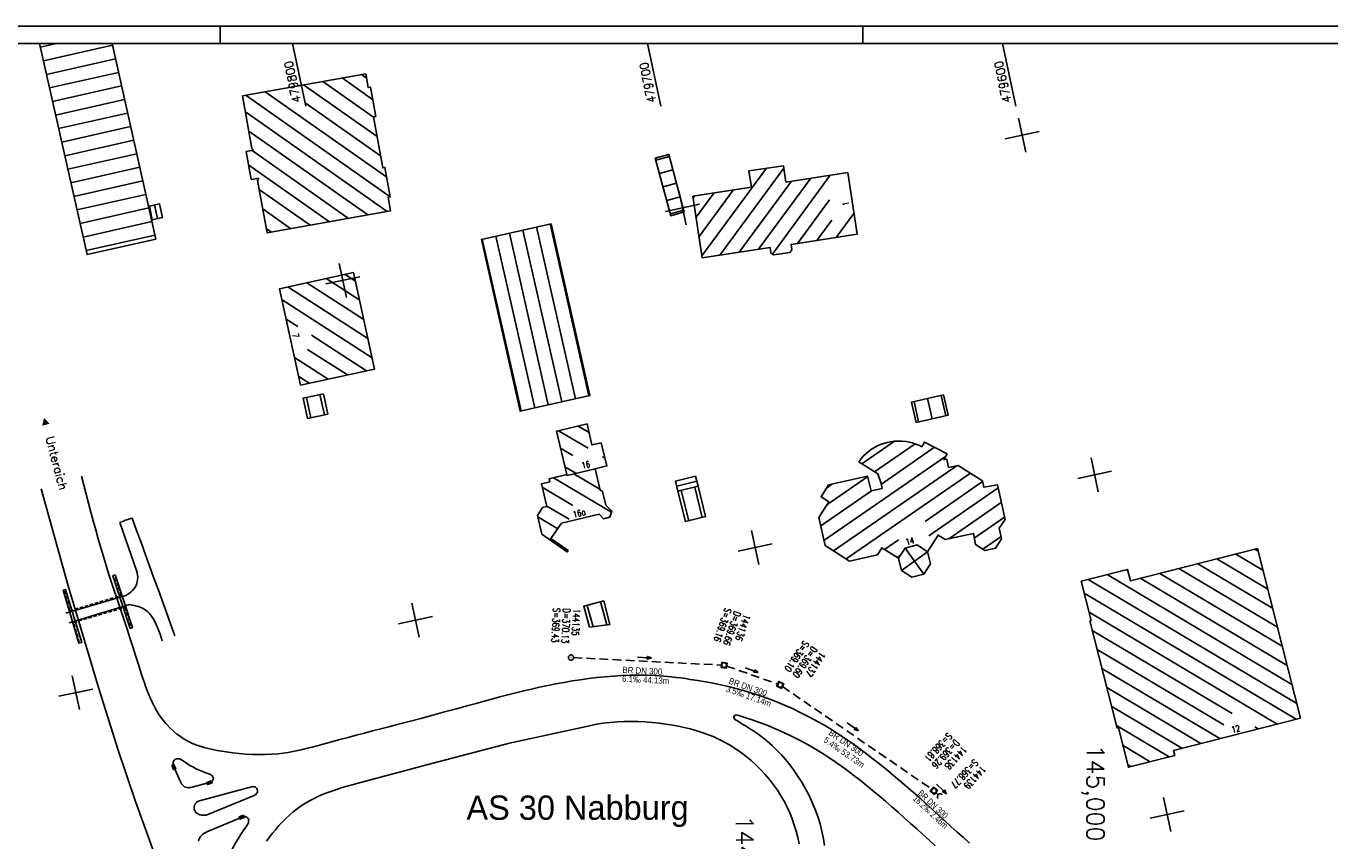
# Model space of a CAD drawing. Extents: x 4513981 to 4515116, y 5480330 to 5480924.
# Tile 7 of 11: x 4514320 to 4514695, y 5480689 to 5480924. Entities that reach past the tile are written whole.
import ezdxf
from ezdxf.enums import TextEntityAlignment as Align

# ---------------------------------------------------------------- set-up
doc = ezdxf.new("R2010")
doc.units = 0
doc.header["$LTSCALE"] = 10
doc.header["$MEASUREMENT"] = 0
for name, pattern in [('LT00', [0]), ('LT17', [0.15, 0.1, -0.05]), ('STRICHLINIE2', [0.375, 0.25, -0.125])]:
    doc.linetypes.add(name, pattern=pattern)
doc.layers.get('0').update_dxf_attribs({"linetype": 'LT00'})
for name, color, linetype in [('-BESCH', 7, 'STRICHLINIE2'), ('-BKAN010', 140, 'LT00'), ('-BSCH010', 5, 'LT00'), ('-Halt-Pfeil', 4, 'LT00'), ('A-TEXT-KILOMETER', 30, 'LT17'), ('AS-BESCHRIFT', 152, 'Continuous'), ('DFK_BEB_SCHR', 254, 'LT00'), ('DFK_BEBAUUNG', 250, 'LT00'), ('DFK_HAUS_NR', 250, 'Continuous'), ('ORTSNAMEN', 7, 'Continuous'), ('RAHMEN', 250, 'Continuous'), ('V1_AFBR_BAB', 250, 'LT00'), ('V1_BR_KAPPE', 30, 'LT00'), ('V1_L_BWID', 30, 'LT17'), ('V_AFBR_BAB', 250, 'LT00'), ('V_KA_MULD', 182, 'LT00'), ('V_KA_PRUF', 182, 'LT00'), ('V_RASTER', 250, 'LT00'), ('V_SINKK', 182, 'LT00'), ('V_UK_DURCH', 182, 'LT00')]:
    doc.layers.add(name, color=color, linetype=linetype)
doc.styles.add('Haltungsbeschriftung', font='arial.ttf', dxfattribs={"width": 0.75})
doc.styles.add('Kilometrierung', font='romans.shx')
doc.styles.add('ROMANS', font='romans.shx')
doc.styles.add('schachtbeschriftung', font='romans.shx', dxfattribs={"width": 0.75, "height": 0.2})
doc.styles.get("Standard").update_dxf_attribs({"font": 'romans.shx', "width": 0.8})
doc.styles.add('UNIR-O', font='unir_o.shx', dxfattribs={"height": 2.5})

# ---------------------------------------------------------------- blocks, each defined once
blk = doc.blocks.new('SYMB1107')
at = {"color": 0, "linetype": 'ByBlock'}
for points in [[(-0.2, 0), (-0.196157, 0.039018), (-0.184776, 0.076537), (-0.166294, 0.111114), (-0.141421, 0.141421), (-0.111114, 0.166294), (-0.076537, 0.184776), (-0.039018, 0.196157), (0, 0.2)], [(0, 0.2), (0.039018, 0.196157), (0.076537, 0.184776), (0.111114, 0.166294), (0.141421, 0.141421), (0.166294, 0.111114), (0.184776, 0.076537), (0.196157, 0.039018), (0.2, 0)]]:
    blk.add_lwpolyline(points, dxfattribs=at)
blk = doc.blocks.new('SYMB0003')
at = {"color": 0, "linetype": 'ByBlock'}
for p, q in [((-0.015712, 0), (0.010166, 0.012015)), ((0, -0.021257), (-0.015712, 0)), ((0.010166, 0.012015), (0, -0.021257))]:
    blk.add_line(p, q, dxfattribs=at)
for points in [[(-0.031395, 0.499013), (-0.093691, 0.491144), (-0.154509, 0.475528), (-0.21289, 0.452414), (-0.267913, 0.422164), (-0.318712, 0.385257), (-0.364484, 0.342274), (-0.404509, 0.293893), (-0.438154, 0.240877), (-0.464888, 0.184062), (-0.484292, 0.124345), (-0.496058, 0.062667), (-0.5, 0)], [(-0.5, 0), (-0.496058, -0.062667), (-0.484292, -0.124345), (-0.464888, -0.184062), (-0.438154, -0.240877), (-0.404509, -0.293893), (-0.364485, -0.342274), (-0.318712, -0.385257), (-0.267914, -0.422164), (-0.21289, -0.452414), (-0.154509, -0.475529), (-0.093691, -0.491144), (-0.031395, -0.499014), (0.031395, -0.499014)], [(0.5, 0), (0.496057, 0.062667), (0.484292, 0.124345), (0.464888, 0.184062), (0.438153, 0.240877), (0.404509, 0.293893), (0.364484, 0.342274), (0.318712, 0.385257), (0.267913, 0.422164), (0.21289, 0.452414), (0.154509, 0.475528), (0.093691, 0.491144), (0.031395, 0.499013), (-0.031395, 0.499013)], [(0.031395, -0.499014), (0.093691, -0.491144), (0.154509, -0.475529), (0.21289, -0.452414), (0.267914, -0.422164), (0.318712, -0.385257), (0.364485, -0.342274), (0.404509, -0.293893), (0.438154, -0.240877), (0.464889, -0.184062), (0.484292, -0.124345), (0.496058, -0.062667), (0.5, 0)]]:
    blk.add_lwpolyline(points, dxfattribs=at)
blk = doc.blocks.new('SYMB1210')
at = {"color": 0, "linetype": 'ByBlock'}
blk.add_line((0.018815, -0.179014), (0.055623, -0.17119), dxfattribs=at)
for points in [[(-0.2, -0.2), (-0.2, 0.2), (0.2, 0.2), (0.2, -0.2), (-0.2, -0.2)], [(0.018815, 0.179014), (-0.018815, 0.179014), (-0.055623, 0.17119), (-0.09, 0.155885), (-0.120444, 0.133766), (-0.145623, 0.105801), (-0.164438, 0.073213), (-0.176067, 0.037424), (-0.18, 0)], [(-0.18, 0), (-0.176067, -0.037424), (-0.164438, -0.073213), (-0.145623, -0.105801), (-0.120444, -0.133766), (-0.09, -0.155885), (-0.055623, -0.17119), (-0.018815, -0.179014), (0.018815, -0.179014)], [(0.18, 0), (0.176067, 0.037424), (0.164438, 0.073213), (0.145623, 0.105801), (0.120444, 0.133766), (0.09, 0.155885), (0.055623, 0.17119), (0.018815, 0.179014)], [(0.055623, -0.17119), (0.09, -0.155885), (0.120444, -0.133766), (0.145623, -0.105801), (0.164438, -0.073213), (0.176067, -0.037424), (0.18, 0)]]:
    blk.add_lwpolyline(points, dxfattribs=at)
blk = doc.blocks.new('SYMB0652')
at = {"color": 0, "linetype": 'ByBlock'}
blk.add_lwpolyline([(-0.15, -0.075), (0.15, -0.075), (0.15, 0.075), (-0.15, 0.075), (-0.15, -0.075)], dxfattribs=at)
blk = doc.blocks.new('SYMB0070')
at = {"color": 0, "linetype": 'ByBlock'}
for p, q in [((-0.5, 0), (0.2, 0)), ((0.5, 0), (0.2, 0.1)), ((0.2, 0.1), (0.2, 0)), ((0.468, 0), (0.21, 0.086)), ((0.21, 0.086), (0.21, -0.086)), ((0.21, -0.086), (0.468, 0)), ((0.22, -0.072), (0.437, 0)), ((0.23, -0.058), (0.405, 0)), ((0.24, -0.045), (0.374, 0)), ((0.342, 0), (0.25, 0.031)), ((0.25, 0.031), (0.25, -0.031)), ((0.25, -0.031), (0.342, 0)), ((0.26, -0.017), (0.31, 0)), ((0.27, -0.003), (0.279, 0))]:
    blk.add_line(p, q, dxfattribs=at)
for points in [[(0.2, 0), (0.2, -0.1), (0.5, 0)], [(0.437, 0), (0.22, 0.072), (0.22, -0.072)], [(0.405, 0), (0.23, 0.058), (0.23, -0.058)], [(0.374, 0), (0.24, 0.045), (0.24, -0.045)], [(0.31, 0), (0.26, 0.017), (0.26, -0.017)], [(0.279, 0), (0.27, 0.003), (0.27, -0.003)]]:
    blk.add_lwpolyline(points, dxfattribs=at)

msp = doc.modelspace()

# ---------------------------------------------------------------- linework, layer by layer
at = {"layer": '-BESCH'}
for p, q in [((4514477.37, 5480741.85), (4514519.94, 5480739.7)), ((4514521.4, 5480739.42), (4514536.15, 5480734.24)), ((4514537.48, 5480733.57), (4514580.51, 5480703.97)), ((4514581.68, 5480703.03), (4514582.35, 5480702.4))]:
    msp.add_line(p, q, dxfattribs=at)
at = {"layer": 'DFK_BEB_SCHR'}
for p, q in [((4514328.88, 5480918.7), (4514323.78, 5480917.55)), ((4514324.66, 5480913.65), (4514344.58, 5480918.14)), ((4514345.45, 5480914.24), (4514325.54, 5480909.75)), ((4514326.42, 5480905.84), (4514346.32, 5480910.33)), ((4514419.78, 5480897.45), (4514405.16, 5480907.71)), ((4514410.69, 5480908.71), (4514419.48, 5480902.54)), ((4514417.75, 5480908.65), (4514416.23, 5480909.71)), ((4514347.19, 5480906.43), (4514327.3, 5480901.94)), ((4514424.56, 5480874.54), (4514383.02, 5480903.71)), ((4514388.55, 5480904.71), (4514423.54, 5480880.15)), ((4514399.62, 5480906.71), (4514420.79, 5480891.85)), ((4514328.18, 5480898.04), (4514348.06, 5480902.53)), ((4514421.79, 5480886.26), (4514400.02, 5480901.55)), ((4514348.93, 5480898.62), (4514329.06, 5480894.14)), ((4514382.84, 5480898.94), (4514423.68, 5480870.27)), ((4514329.94, 5480890.24), (4514349.8, 5480894.72)), ((4514418.13, 5480869.28), (4514383.82, 5480893.37)), ((4514350.68, 5480890.81), (4514330.82, 5480886.33)), ((4514331.7, 5480882.43), (4514351.55, 5480886.91)), ((4514384.76, 5480887.82), (4514412.57, 5480868.29)), ((4514501.05, 5480885.08), (4514504.94, 5480886.13)), ((4514352.42, 5480883.01), (4514332.58, 5480878.53)), ((4514407.02, 5480867.31), (4514383.81, 5480883.6)), ((4514505.97, 5480882.26), (4514502.09, 5480881.22)), ((4514514.33, 5480857.47), (4514532.88, 5480882.72)), ((4514537.88, 5480882.77), (4514519.47, 5480857.7)), ((4514333.46, 5480874.63), (4514353.29, 5480879.1)), ((4514503.13, 5480877.36), (4514507.01, 5480878.4)), ((4514525.06, 5480858.56), (4514540.08, 5480879.01)), ((4514545.67, 5480879.86), (4514530.65, 5480859.42)), ((4514534.6, 5480858.03), (4514551.25, 5480880.71)), ((4514354.16, 5480875.2), (4514334.34, 5480870.72)), ((4514386.8, 5480876.61), (4514401.47, 5480866.32)), ((4514508.05, 5480874.54), (4514504.18, 5480873.49)), ((4514512.13, 5480874.74), (4514511.77, 5480874.26)), ((4514512.63, 5480868.66), (4514517.72, 5480875.6)), ((4514523.31, 5480876.45), (4514513.48, 5480863.07)), ((4514551.04, 5480873.66), (4514541.81, 5480861.1)), ((4514335.22, 5480866.82), (4514355.03, 5480871.29)), ((4514357.51, 5480868.25), (4514356.64, 5480872.15)), ((4514395.91, 5480865.33), (4514387.82, 5480871.01)), ((4514505.22, 5480869.63), (4514509.08, 5480870.67)), ((4514558.09, 5480869.75), (4514553, 5480862.81)), ((4514355.9, 5480867.39), (4514336.1, 5480862.92)), ((4514481.78, 5480817.24), (4514470.58, 5480866.7)), ((4514551.71, 5480867.81), (4514547.41, 5480861.96)), ((4514336.98, 5480859.02), (4514356.78, 5480863.49)), ((4514388.83, 5480865.41), (4514390.36, 5480864.34)), ((4514451.07, 5480862.3), (4514462.27, 5480812.87)), ((4514466.17, 5480813.74), (4514454.97, 5480863.18)), ((4514458.88, 5480864.06), (4514470.07, 5480814.62)), ((4514473.98, 5480815.49), (4514462.78, 5480864.94)), ((4514466.68, 5480865.82), (4514477.88, 5480816.37)), ((4514558.93, 5480864.14), (4514558.94, 5480864.15)), ((4514406.06, 5480850.97), (4514415.75, 5480844.74)), ((4514414.55, 5480850.26), (4514411.59, 5480852.17)), ((4514395.02, 5480848.57), (4514418.14, 5480833.68)), ((4514416.94, 5480839.21), (4514400.54, 5480849.77)), ((4514419.33, 5480828.15), (4514393.4, 5480844.85)), ((4514394.59, 5480839.32), (4514397.99, 5480837.14)), ((4514401.85, 5480834.65), (4514417.74, 5480824.42)), ((4514412.21, 5480823.22), (4514400.77, 5480830.59)), ((4514396.99, 5480828.27), (4514406.69, 5480822.02)), ((4514401.16, 5480820.83), (4514398.19, 5480822.74)), ((4514405.62, 5480811.77), (4514404.32, 5480817.63)), ((4514584.51, 5480811.47), (4514583.21, 5480817.32)), ((4514400.41, 5480816.78), (4514401.71, 5480810.92)), ((4514576.7, 5480809.72), (4514575.4, 5480815.57)), ((4514579.3, 5480816.44), (4514580.6, 5480810.59)), ((4514473.02, 5480807.18), (4514481.57, 5480802.13)), ((4514481.81, 5480806.63), (4514478.63, 5480808.51)), ((4514477.16, 5480800.09), (4514473.59, 5480802.19)), ((4514560.34, 5480797.64), (4514569.76, 5480804.15)), ((4514575.72, 5480803.4), (4514564.01, 5480795.32)), ((4514565.99, 5480791.82), (4514581.31, 5480802.4)), ((4514485.72, 5480799.68), (4514486.42, 5480799.26)), ((4514584.5, 5480799.74), (4514549.44, 5480775.54)), ((4514474.87, 5480796.8), (4514478.04, 5480794.92)), ((4514484.93, 5480790.38), (4514477.47, 5480794.78)), ((4514552.2, 5480772.58), (4514587.77, 5480797.14)), ((4514591.63, 5480794.94), (4514555.86, 5480770.25)), ((4514477.13, 5480785.69), (4514468.33, 5480790.89)), ((4514471.56, 5480793.63), (4514488.28, 5480783.76)), ((4514512.85, 5480792.62), (4514507.04, 5480791.18)), ((4514514.4, 5480782.24), (4514512.24, 5480790.95)), ((4514550.16, 5480790.61), (4514551.94, 5480791.84)), ((4514562.06, 5480793.97), (4514550.3, 5480785.85)), ((4514578.57, 5480781.07), (4514595.15, 5480792.51)), ((4514508.36, 5480789.98), (4514510.52, 5480781.27)), ((4514548.51, 5480779.76), (4514563.18, 5480789.88)), ((4514599.6, 5480790.73), (4514579.63, 5480776.93)), ((4514469.62, 5480785.48), (4514476.06, 5480781.68)), ((4514585.4, 5480776.06), (4514600.53, 5480786.51)), ((4514472.78, 5480778.97), (4514467.04, 5480782.36)), ((4514601.46, 5480782.29), (4514592.74, 5480776.27)), ((4514595.19, 5480773.1), (4514600.45, 5480776.73)), ((4514471.94, 5480774.83), (4514474.04, 5480773.59)), ((4514566.92, 5480773.02), (4514570.93, 5480775.79)), ((4514673.54, 5480773.06), (4514674.45, 5480772.52)), ((4514564.53, 5480771.37), (4514565.06, 5480771.74)), ((4514571.49, 5480771.32), (4514570.59, 5480770.7)), ((4514678.64, 5480756.08), (4514657.1, 5480768.87)), ((4514662.58, 5480770.27), (4514677.25, 5480761.56)), ((4514675.85, 5480767.04), (4514668.06, 5480771.67)), ((4514684.23, 5480734.15), (4514631.03, 5480765.75)), ((4514636.52, 5480767.14), (4514636.97, 5480766.87)), ((4514640.66, 5480764.68), (4514682.83, 5480739.63)), ((4514681.44, 5480745.11), (4514646.14, 5480766.08)), ((4514651.62, 5480767.48), (4514680.04, 5480750.59)), ((4514625.55, 5480764.35), (4514685.63, 5480728.67)), ((4514486.96, 5480751.29), (4514485.11, 5480757.92)), ((4514685.44, 5480724.13), (4514624.41, 5480760.37)), ((4514481.25, 5480756.89), (4514482.95, 5480750.77)), ((4514625.79, 5480754.9), (4514679.95, 5480722.73)), ((4514667.04, 5480725.75), (4514626.72, 5480749.7)), ((4514628.12, 5480744.22), (4514664.6, 5480722.55)), ((4514663.5, 5480718.55), (4514629.51, 5480738.73)), ((4514630.91, 5480733.25), (4514658.01, 5480717.15)), ((4514652.53, 5480715.76), (4514632.31, 5480727.77)), ((4514633.7, 5480722.29), (4514648.84, 5480713.3)), ((4514674.47, 5480721.34), (4514673.53, 5480721.89)), ((4514643.36, 5480711.9), (4514635.57, 5480716.53)), ((4514636.96, 5480711.05), (4514637.87, 5480710.51))]:
    msp.add_line(p, q, dxfattribs=at)
at = {"layer": 'DFK_BEBAUUNG'}
for p, q in [((4514579.31, 5480772.34), (4514571.75, 5480766.95)), ((4514578.2, 5480765.87), (4514572.82, 5480773.4)), ((4514579.31, 5480772.34), (4514580.1, 5480768.89)), ((4514571.75, 5480766.95), (4514570.95, 5480770.47)), ((4514580.1, 5480768.89), (4514578.2, 5480765.87)), ((4514574.72, 5480765.06), (4514571.75, 5480766.95)), ((4514578.2, 5480765.87), (4514574.72, 5480765.06))]:
    msp.add_line(p, q, dxfattribs=at)
for points in [[(4514344.46, 5480918.65), (4514357.03, 5480862.35), (4514337.24, 5480857.88), (4514323.54, 5480918.65)], [(4514417.52, 5480909.95), (4514418.21, 5480905.97), (4514418.83, 5480906.1), (4514420.38, 5480897.65), (4514419.76, 5480897.54), (4514422.41, 5480882.83), (4514423.02, 5480882.96), (4514424.57, 5480874.49), (4514423.95, 5480874.38), (4514424.65, 5480870.44), (4514389.07, 5480864.11), (4514386.34, 5480879.19), (4514386.68, 5480879.86), (4514384.53, 5480879.53), (4514383.11, 5480887.53), (4514385.2, 5480887.9), (4514384.69, 5480888.43), (4514382.04, 5480903.53), (4514417.52, 5480909.95)], [(4514500.89, 5480885.67), (4514504.78, 5480886.72), (4514509.24, 5480870.08), (4514508.9, 5480870.06), (4514505.37, 5480869.05), (4514500.89, 5480885.67)], [(4514511.71, 5480874.68), (4514528.56, 5480877.26), (4514527.84, 5480881.95), (4514537.78, 5480883.47), (4514538.49, 5480878.77), (4514556.3, 5480881.48), (4514559.01, 5480863.73), (4514540, 5480860.82), (4514540.21, 5480859.26), (4514539.6, 5480858.47), (4514534.98, 5480857.76), (4514534.19, 5480858.33), (4514533.95, 5480859.92), (4514514.42, 5480856.93), (4514511.71, 5480874.68)], [(4514356.04, 5480867.92), (4514355.18, 5480871.83), (4514358.11, 5480872.47), (4514358.97, 5480868.57), (4514356.04, 5480867.92)], [(4514470.87, 5480866.76), (4514482.07, 5480817.31), (4514461.98, 5480812.8), (4514450.79, 5480862.24), (4514470.87, 5480866.76)], [(4514398.72, 5480820.3), (4514392.7, 5480848.06), (4514414.02, 5480852.7), (4514420.03, 5480824.91), (4514398.72, 5480820.3)], [(4514405.29, 5480817.84), (4514406.59, 5480811.98), (4514400.74, 5480810.71), (4514399.46, 5480816.57), (4514405.29, 5480817.84)], [(4514576.01, 5480809.57), (4514574.71, 5480815.41), (4514583.88, 5480817.46), (4514585.2, 5480811.62), (4514576.01, 5480809.57)], [(4514475.46, 5480794.3), (4514475.4, 5480794.53), (4514472.44, 5480807.04), (4514475.68, 5480807.8), (4514481.22, 5480809.12), (4514482.65, 5480803.09), (4514485.34, 5480803.67), (4514486.96, 5480797.06), (4514483.53, 5480796.24), (4514475.46, 5480794.3)], [(4514577.63, 5480802.55), (4514578.36, 5480803.92), (4514584.92, 5480800.52), (4514584.01, 5480798.83), (4514584.81, 5480799.01), (4514585.36, 5480796.59), (4514588.08, 5480797.21), (4514595.1, 5480792.72), (4514595.51, 5480790.89), (4514599.4, 5480791.64), (4514601.6, 5480781.66), (4514599.93, 5480779.11), (4514600.6, 5480776.05), (4514598.87, 5480773.41), (4514595.77, 5480772.73), (4514593.12, 5480774.41), (4514592.47, 5480777.62), (4514584.37, 5480775.83), (4514582.33, 5480777.11), (4514579.31, 5480772.34), (4514576.25, 5480774.28), (4514572.82, 5480773.4), (4514570.95, 5480770.47), (4514566.16, 5480773.5), (4514564.88, 5480771.45), (4514556.8, 5480769.65), (4514549.76, 5480774.13), (4514547.98, 5480782.17), (4514550.85, 5480786.73), (4514548.61, 5480788.16), (4514550.77, 5480791.59), (4514562.04, 5480794.07), (4514563.01, 5480789.84), (4514566.25, 5480790.57), (4514565.95, 5480791.99), (4514564.94, 5480794.73), (4514559.45, 5480798.21)], [(4514563.16, 5480801.82), (4514563.99, 5480802.34), (4514564.86, 5480802.79), (4514565.76, 5480803.19), (4514566.69, 5480803.52), (4514567.63, 5480803.79), (4514568.59, 5480803.98)], [(4514568.59, 5480803.98), (4514569.71, 5480804.14), (4514570.84, 5480804.21), (4514571.97, 5480804.18), (4514573.09, 5480804.06)], [(4514573.09, 5480804.06), (4514574.03, 5480803.89), (4514574.97, 5480803.65), (4514575.88, 5480803.35), (4514576.77, 5480802.98), (4514577.63, 5480802.55)], [(4514559.45, 5480798.21), (4514560.08, 5480799.03), (4514560.77, 5480799.81), (4514561.52, 5480800.54), (4514562.31, 5480801.21), (4514563.16, 5480801.82)], [(4514475.4, 5480794.53), (4514475.46, 5480794.3), (4514483.53, 5480796.24), (4514485.01, 5480790.06), (4514485.72, 5480789.64), (4514486.65, 5480785.79), (4514488.37, 5480784.02), (4514487.81, 5480782.26), (4514485.98, 5480781.82), (4514484.72, 5480783.19), (4514473.91, 5480780.59), (4514470.8, 5480776.12), (4514475.75, 5480772.65), (4514475.55, 5480772.31), (4514468.22, 5480777.41), (4514466.95, 5480782.75), (4514468.43, 5480785.06), (4514469.65, 5480785.36), (4514468.09, 5480791.92), (4514470.55, 5480792.5), (4514470.35, 5480793.34), (4514475.4, 5480794.53)], [(4514513.21, 5480791.19), (4514507.4, 5480789.74), (4514506.69, 5480792.61), (4514512.49, 5480794.05), (4514513.21, 5480791.19)], [(4514513.21, 5480791.19), (4514515.36, 5480782.48), (4514509.57, 5480781.03), (4514507.4, 5480789.74), (4514513.21, 5480791.19)], [(4514674.27, 5480773.25), (4514686.7, 5480724.45), (4514650.11, 5480715.15), (4514650.46, 5480713.71), (4514637.15, 5480710.32), (4514634.27, 5480721.65), (4514633.89, 5480721.56), (4514626.03, 5480752.43), (4514626.39, 5480752.52), (4514623.54, 5480763.84), (4514636.87, 5480767.23), (4514637.74, 5480763.94), (4514674.27, 5480773.25)], [(4514481.97, 5480750.65), (4514480.3, 5480756.63), (4514486.06, 5480758.18), (4514487.78, 5480751.4), (4514481.97, 5480750.65)]]:
    msp.add_lwpolyline(points, dxfattribs=at)
at = {"layer": 'RAHMEN'}
for p, q in [((4514375.61, 5480923.65), (4514375.61, 5480918.65)), ((4514560.61, 5480923.65), (4514560.61, 5480918.65))]:
    msp.add_line(p, q, dxfattribs=at)
for points in [[(4513980.61, 5480329.65), (4515115.61, 5480329.65), (4515115.61, 5480923.65), (4513980.61, 5480923.65), (4513980.61, 5480329.65)], [(4514005.61, 5480334.65), (4514930.61, 5480334.65), (4514930.61, 5480918.65), (4514005.61, 5480918.65), (4514005.61, 5480334.65)]]:
    msp.add_lwpolyline(points, dxfattribs=at)
at = {"layer": 'V1_AFBR_BAB'}
for p, q in [((4514348.45, 5480759.75), (4514331.1, 5480754.63)), ((4514349.5, 5480757.11), (4514332.1, 5480751.85))]:
    msp.add_line(p, q, dxfattribs=at)
for points in [[(4514352.82, 5480737.33), (4514352.02, 5480739.88), (4514351.21, 5480742.43), (4514350.4, 5480744.98), (4514349.59, 5480747.53), (4514348.76, 5480750.07), (4514348, 5480752.36), (4514347.24, 5480754.64), (4514346.47, 5480756.93), (4514345.7, 5480759.22), (4514344.94, 5480761.5), (4514344.19, 5480763.79), (4514343.45, 5480766.09), (4514342.73, 5480768.38), (4514341.95, 5480770.93), (4514341.19, 5480773.49), (4514340.45, 5480776.05), (4514339.73, 5480778.62), (4514339.03, 5480781.19), (4514338.34, 5480783.77), (4514337.65, 5480786.35), (4514336.98, 5480788.93), (4514336.3, 5480791.51), (4514335.64, 5480794.1)], [(4514340.57, 5480733.22), (4514331.8, 5480762.56), (4514324, 5480790.45)], [(4514346.69, 5480780.71), (4514347.2, 5480780.95), (4514347.71, 5480781.18), (4514348.23, 5480781.39), (4514348.73, 5480781.57), (4514349.23, 5480781.72), (4514349.73, 5480781.86), (4514350.24, 5480782)], [(4514346.69, 5480780.71), (4514351.56, 5480766.69), (4514351.72, 5480766.13), (4514351.81, 5480765.55), (4514351.85, 5480764.95), (4514351.81, 5480764.35), (4514351.72, 5480763.75), (4514351.56, 5480763.17), (4514351.35, 5480762.63), (4514351.07, 5480762.11), (4514350.73, 5480761.64), (4514350.34, 5480761.21), (4514349.9, 5480760.81), (4514349.43, 5480760.44), (4514348.95, 5480760.09), (4514348.45, 5480759.75)], [(4514350.24, 5480782), (4514351.52, 5480778.49), (4514352.8, 5480774.99), (4514354.08, 5480771.48), (4514355.35, 5480767.98), (4514356.52, 5480764.76), (4514357.68, 5480761.54), (4514358.83, 5480758.31), (4514359.99, 5480755.09), (4514361.24, 5480751.62), (4514362.48, 5480748.15)], [(4514358.89, 5480746.69), (4514358.58, 5480747.67), (4514358.25, 5480748.65), (4514357.91, 5480749.6), (4514357.55, 5480750.53), (4514357.17, 5480751.43), (4514356.76, 5480752.29), (4514356.3, 5480753.1), (4514355.81, 5480753.84), (4514355.26, 5480754.53), (4514354.66, 5480755.13), (4514353.99, 5480755.65), (4514353.25, 5480756.09), (4514352.69, 5480756.33), (4514352.09, 5480756.54), (4514351.46, 5480756.71), (4514350.82, 5480756.86), (4514350.16, 5480756.99), (4514349.5, 5480757.11)]]:
    msp.add_lwpolyline(points, dxfattribs=at)
at = {"layer": 'V1_BR_KAPPE'}
for points in [[(4514345.38, 5480765.67), (4514350.31, 5480750.52), (4514349.69, 5480750.28), (4514344.67, 5480765.42), (4514345.38, 5480765.67)], [(4514330.35, 5480761.24), (4514331.05, 5480761.47), (4514333.53, 5480753.36), (4514335.71, 5480746.18), (4514334.92, 5480745.98), (4514332.75, 5480753.17), (4514330.35, 5480761.24)]]:
    msp.add_lwpolyline(points, dxfattribs=at)
at = {"layer": 'V1_L_BWID'}
for points in [[(4514330.64, 5480760.97), (4514332.32, 5480755.35), (4514347.11, 5480759.71), (4514345.29, 5480765.29)], [(4514335, 5480746.28), (4514333.32, 5480751.98), (4514348.2, 5480756.36), (4514350.06, 5480750.66)]]:
    msp.add_lwpolyline(points, dxfattribs=at)
at = {"layer": 'V_AFBR_BAB'}
msp.add_line((4514385.4, 5480702.15), (4514371.58, 5480696.52), dxfattribs=at)
for points in [[(4514359.91, 5480722.93), (4514359.46, 5480723.45), (4514358.67, 5480724.46), (4514357.94, 5480725.51), (4514357.26, 5480726.61), (4514356.63, 5480727.73), (4514356.05, 5480728.88), (4514355.51, 5480730.05), (4514355.01, 5480731.23), (4514354.54, 5480732.44), (4514354.09, 5480733.65), (4514353.66, 5480734.87), (4514353.24, 5480736.1), (4514352.82, 5480737.33)], [(4514591.41, 5480688.43), (4514589.61, 5480690.04), (4514587.81, 5480691.66), (4514586.03, 5480693.28), (4514584.24, 5480694.91), (4514582.46, 5480696.54), (4514580.67, 5480698.17), (4514578.88, 5480699.79), (4514577.02, 5480701.47), (4514575.14, 5480703.13), (4514573.25, 5480704.79), (4514571.35, 5480706.42), (4514569.43, 5480708.04), (4514567.5, 5480709.64), (4514565.54, 5480711.21), (4514563.57, 5480712.76), (4514561.68, 5480714.2), (4514559.77, 5480715.61), (4514557.84, 5480717), (4514555.88, 5480718.35), (4514553.9, 5480719.66), (4514551.9, 5480720.94), (4514549.87, 5480722.18), (4514547.81, 5480723.37), (4514545.44, 5480724.67), (4514543.03, 5480725.91), (4514540.59, 5480727.09), (4514538.12, 5480728.2), (4514535.62, 5480729.23), (4514533.09, 5480730.2), (4514530.53, 5480731.09), (4514528.4, 5480731.77), (4514526.24, 5480732.4), (4514524.08, 5480732.97), (4514521.9, 5480733.51), (4514519.71, 5480734), (4514517.51, 5480734.46), (4514515.31, 5480734.87), (4514513.1, 5480735.26), (4514510.88, 5480735.61), (4514509.56, 5480735.81), (4514508.24, 5480736), (4514506.91, 5480736.16), (4514505.58, 5480736.32), (4514503.2, 5480736.53), (4514500.81, 5480736.69), (4514498.42, 5480736.78), (4514496.02, 5480736.81), (4514493.62, 5480736.78), (4514491.23, 5480736.69), (4514488.83, 5480736.55), (4514486.44, 5480736.36), (4514484.06, 5480736.12), (4514481.69, 5480735.84), (4514479.32, 5480735.51), (4514476.96, 5480735.14), (4514474.6, 5480734.74), (4514472.26, 5480734.3), (4514469.91, 5480733.83), (4514467.58, 5480733.33), (4514465.28, 5480732.81), (4514462.98, 5480732.27), (4514460.69, 5480731.71), (4514458.41, 5480731.13), (4514456.13, 5480730.53), (4514453.85, 5480729.93), (4514451.57, 5480729.32), (4514449.3, 5480728.7), (4514447.02, 5480728.08), (4514443.61, 5480727.15), (4514440.2, 5480726.22), (4514436.79, 5480725.3), (4514433.37, 5480724.38), (4514429.96, 5480723.47), (4514426.55, 5480722.58), (4514424.19, 5480721.96), (4514421.83, 5480721.35), (4514419.47, 5480720.75), (4514417.11, 5480720.14), (4514414.75, 5480719.52), (4514412.39, 5480718.9), (4514410.03, 5480718.27), (4514407.66, 5480717.63), (4514406.28, 5480717.25), (4514404.89, 5480716.87), (4514403.5, 5480716.5), (4514402.11, 5480716.13), (4514400.72, 5480715.78), (4514399.32, 5480715.44), (4514397.93, 5480715.13), (4514396.52, 5480714.85), (4514395.12, 5480714.59), (4514393.71, 5480714.38), (4514392.3, 5480714.2), (4514390.44, 5480714.04), (4514388.58, 5480713.96), (4514386.71, 5480713.94), (4514384.83, 5480713.99), (4514382.95, 5480714.09), (4514381.07, 5480714.25), (4514379.18, 5480714.47), (4514377.3, 5480714.72), (4514376.02, 5480714.92), (4514374.75, 5480715.14), (4514373.49, 5480715.39), (4514372.24, 5480715.67), (4514371.01, 5480715.99), (4514369.79, 5480716.37), (4514368.59, 5480716.79), (4514367.43, 5480717.27), (4514366.29, 5480717.81), (4514365.19, 5480718.42), (4514364.12, 5480719.11), (4514363.1, 5480719.86), (4514362.12, 5480720.68), (4514361.18, 5480721.55), (4514360.29, 5480722.48), (4514359.91, 5480722.93)], [(4514340.57, 5480733.22), (4514346.11, 5480715.47), (4514351.24, 5480700.42), (4514356.45, 5480685.9)], [(4514458.94, 5480717.25), (4514481.94, 5480722.27), (4514483.91, 5480722.66), (4514485.9, 5480722.97), (4514487.9, 5480723.21), (4514489.91, 5480723.37), (4514491.92, 5480723.46), (4514493.95, 5480723.49), (4514495.97, 5480723.45), (4514498, 5480723.34), (4514500.02, 5480723.18), (4514502.04, 5480722.97), (4514504.05, 5480722.69), (4514505.79, 5480722.42), (4514507.51, 5480722.1), (4514509.22, 5480721.74), (4514510.92, 5480721.32), (4514512.6, 5480720.86), (4514514.27, 5480720.34), (4514515.91, 5480719.76), (4514517.52, 5480719.11), (4514519.11, 5480718.4), (4514520.79, 5480717.55), (4514522.42, 5480716.63), (4514524.02, 5480715.63), (4514525.57, 5480714.55), (4514527.08, 5480713.41), (4514528.53, 5480712.2), (4514529.94, 5480710.92), (4514531.28, 5480709.59), (4514532.57, 5480708.19), (4514533.79, 5480706.75), (4514534.95, 5480705.25), (4514536.03, 5480703.7), (4514537.04, 5480702.12), (4514537.97, 5480700.5), (4514538.83, 5480698.84), (4514539.6, 5480697.15), (4514540.3, 5480695.43), (4514540.92, 5480693.67), (4514541.46, 5480691.89), (4514541.91, 5480690.09), (4514542.28, 5480688.27)], [(4514523.71, 5480724.13), (4514523.6, 5480724.36), (4514523.52, 5480724.59), (4514523.48, 5480724.79), (4514523.51, 5480724.97), (4514523.61, 5480725.12), (4514523.79, 5480725.24), (4514524.02, 5480725.34), (4514524.27, 5480725.43)], [(4514549.64, 5480687.82), (4514549.33, 5480689.74), (4514548.88, 5480691.89), (4514548.33, 5480694.01), (4514547.68, 5480696.11), (4514546.93, 5480698.17), (4514546.1, 5480700.19), (4514545.17, 5480702.18), (4514544.16, 5480704.12), (4514543.06, 5480706.02), (4514541.88, 5480707.87), (4514540.8, 5480709.44), (4514539.65, 5480710.96), (4514538.45, 5480712.44), (4514537.2, 5480713.87), (4514535.88, 5480715.24), (4514534.52, 5480716.56), (4514533.1, 5480717.81), (4514531.62, 5480718.99), (4514530.54, 5480719.79), (4514529.44, 5480720.56), (4514528.32, 5480721.31), (4514527.18, 5480722.03), (4514526.03, 5480722.74), (4514524.87, 5480723.44), (4514523.71, 5480724.13)], [(4514524.27, 5480725.43), (4514525.78, 5480724.93), (4514527.28, 5480724.43), (4514528.79, 5480723.92), (4514530.29, 5480723.4), (4514531.78, 5480722.85), (4514533.27, 5480722.29), (4514535.7, 5480721.3), (4514538.11, 5480720.24), (4514540.48, 5480719.1), (4514542.82, 5480717.9), (4514545.12, 5480716.63), (4514547.05, 5480715.51), (4514548.95, 5480714.33), (4514550.82, 5480713.12), (4514552.67, 5480711.87), (4514554.5, 5480710.58), (4514556.3, 5480709.26), (4514558.09, 5480707.92), (4514559.85, 5480706.54), (4514561.6, 5480705.15), (4514563.47, 5480703.63), (4514565.32, 5480702.08), (4514567.15, 5480700.52), (4514568.97, 5480698.95), (4514570.78, 5480697.36), (4514572.58, 5480695.76), (4514574.37, 5480694.15), (4514576.16, 5480692.53), (4514577.94, 5480690.91), (4514579.72, 5480689.29), (4514581.44, 5480687.72)], [(4514388.88, 5480689), (4514389.75, 5480690.16), (4514390.64, 5480691.29), (4514391.56, 5480692.41), (4514392.51, 5480693.5), (4514393.49, 5480694.56), (4514394.5, 5480695.58), (4514395.55, 5480696.55), (4514396.63, 5480697.49), (4514397.75, 5480698.37), (4514398.91, 5480699.19), (4514400.11, 5480699.96), (4514401.35, 5480700.68), (4514402.63, 5480701.34), (4514403.93, 5480701.95), (4514405.26, 5480702.52), (4514406.61, 5480703.05), (4514407.98, 5480703.54), (4514409.36, 5480704), (4514410.75, 5480704.44), (4514412.15, 5480704.85), (4514413.55, 5480705.25), (4514414.95, 5480705.63), (4514416.35, 5480706), (4514436.14, 5480711.28), (4514458.94, 5480717.25)], [(4514372.84, 5480708.19), (4514373.07, 5480707.99), (4514373.28, 5480707.79), (4514373.46, 5480707.58), (4514373.58, 5480707.35), (4514373.63, 5480707.11), (4514373.59, 5480706.84), (4514373.47, 5480706.57), (4514373.29, 5480706.32), (4514373.06, 5480706.13), (4514372.81, 5480706.01), (4514367.5, 5480704.56), (4514367.15, 5480704.48), (4514366.78, 5480704.43), (4514366.41, 5480704.41), (4514366.05, 5480704.44), (4514365.69, 5480704.53), (4514365.34, 5480704.69), (4514365.01, 5480704.92), (4514364.72, 5480705.2), (4514364.48, 5480705.52), (4514364.29, 5480705.87), (4514362.18, 5480710.65), (4514362.08, 5480710.95), (4514362.05, 5480711.29), (4514362.07, 5480711.63), (4514362.14, 5480711.95), (4514362.27, 5480712.24), (4514362.45, 5480712.47), (4514362.69, 5480712.62), (4514362.97, 5480712.71), (4514363.28, 5480712.75), (4514363.61, 5480712.76), (4514363.96, 5480712.75)], [(4514363.96, 5480712.75), (4514364.73, 5480712.23), (4514365.5, 5480711.72), (4514366.28, 5480711.22), (4514367.08, 5480710.74), (4514367.88, 5480710.29), (4514368.68, 5480709.89), (4514369.5, 5480709.51), (4514370.32, 5480709.16), (4514371.16, 5480708.83), (4514372, 5480708.5), (4514372.84, 5480708.19)], [(4514371.58, 5480696.52), (4514371.2, 5480696.5), (4514370.83, 5480696.49), (4514370.46, 5480696.5), (4514370.09, 5480696.54), (4514369.73, 5480696.62), (4514369.36, 5480696.77), (4514369.01, 5480696.96), (4514368.7, 5480697.21), (4514368.44, 5480697.5), (4514368.24, 5480697.83), (4514368.12, 5480698.18), (4514368.07, 5480698.54), (4514368.09, 5480698.92), (4514368.17, 5480699.29), (4514368.32, 5480699.63), (4514368.56, 5480699.98), (4514368.86, 5480700.28), (4514369.2, 5480700.51), (4514369.59, 5480700.65), (4514384.64, 5480704.7)], [(4514384.64, 5480704.7), (4514384.93, 5480704.72), (4514385.22, 5480704.71), (4514385.49, 5480704.67), (4514385.73, 5480704.57), (4514385.95, 5480704.39), (4514386.13, 5480704.15), (4514386.25, 5480703.88), (4514386.31, 5480703.55), (4514386.29, 5480703.23), (4514386.2, 5480702.93), (4514386.05, 5480702.7), (4514385.86, 5480702.5), (4514385.64, 5480702.32), (4514385.4, 5480702.15)], [(4514371.72, 5480691.67), (4514382.15, 5480696.02), (4514382.4, 5480696.09), (4514382.68, 5480696.09), (4514382.96, 5480696.03), (4514383.22, 5480695.93), (4514383.45, 5480695.78), (4514383.63, 5480695.59), (4514383.74, 5480695.35), (4514383.79, 5480695.07), (4514383.78, 5480694.78), (4514383.73, 5480694.47), (4514383.67, 5480694.15)], [(4514375.65, 5480675.82), (4514375.82, 5480676.76), (4514375.99, 5480677.69), (4514376.17, 5480678.63), (4514376.37, 5480679.56), (4514376.59, 5480680.48), (4514376.83, 5480681.4), (4514377.11, 5480682.3), (4514377.5, 5480683.4), (4514377.94, 5480684.47), (4514378.42, 5480685.53), (4514378.94, 5480686.57), (4514379.49, 5480687.59), (4514380.07, 5480688.6), (4514380.76, 5480689.74), (4514381.47, 5480690.85), (4514382.19, 5480691.96), (4514382.93, 5480693.06), (4514383.67, 5480694.15)], [(4514371.72, 5480691.67), (4514371.3, 5480691.44), (4514370.89, 5480691.19), (4514370.51, 5480690.92), (4514370.16, 5480690.61), (4514369.85, 5480690.25), (4514369.61, 5480689.87), (4514369.43, 5480689.44), (4514369.31, 5480688.99)]]:
    msp.add_lwpolyline(points, dxfattribs=at)
at = {"layer": 'V_RASTER'}
for p, q in [((4514396.36, 5480918.65), (4514400.23, 5480900.56)), ((4514502.49, 5480900.56), (4514498.62, 5480918.65)), ((4514600.88, 5480918.65), (4514604.74, 5480900.56)), ((4514605.48, 5480897.13), (4514607.57, 5480887.36)), ((4514601.63, 5480891.2), (4514611.41, 5480893.29)), ((4514509.77, 5480866.46), (4514507.68, 5480876.24)), ((4514503.84, 5480870.31), (4514513.62, 5480872.4)), ((4514409.89, 5480855.34), (4514411.98, 5480845.57)), ((4514406.04, 5480849.41), (4514415.82, 5480851.5)), ((4514626.37, 5480799.34), (4514628.46, 5480789.56)), ((4514632.3, 5480795.5), (4514622.52, 5480793.41)), ((4514530.67, 5480768.67), (4514528.58, 5480778.45)), ((4514534.51, 5480774.6), (4514524.73, 5480772.51)), ((4514430.79, 5480757.55), (4514432.87, 5480747.77)), ((4514436.72, 5480753.71), (4514426.94, 5480751.62)), ((4514335.08, 5480726.88), (4514332.99, 5480736.66)), ((4514338.93, 5480732.81), (4514329.15, 5480730.72)), ((4514647.27, 5480701.55), (4514649.36, 5480691.77)), ((4514643.42, 5480695.62), (4514653.2, 5480697.71))]:
    msp.add_line(p, q, dxfattribs=at)

# ---------------------------------------------------------------- block references
at = {"layer": '-Halt-Pfeil', "yscale": 3.999999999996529, "zscale": 4}
for p, xscale, rotation in [((4514497.77, 5480741.86), 3.999999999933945, 357.1206599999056), ((4514528.66, 5480738.27), 4.000000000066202, 340.6670400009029), ((4514557.76, 5480721.91), 3.999999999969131, 325.4815699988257), ((4514583.33, 5480704.02), 4.000000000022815, 316.8648300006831)]:
    msp.add_blockref('SYMB0070', p, dxfattribs=dict(at, xscale=xscale, rotation=rotation))
at = {"layer": 'V_KA_MULD', "yscale": 3.799999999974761, "zscale": 3.8}
for p, xscale, rotation in [((4514520.69, 5480739.67), 3.800000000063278, 349.9200754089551), ((4514536.86, 5480733.99), 3.799999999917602, 64.61248100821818), ((4514581.13, 5480703.54), 3.800000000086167, 141.7358645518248)]:
    msp.add_blockref('SYMB1210', p, dxfattribs=dict(at, xscale=xscale, rotation=rotation))
at = {"layer": 'V_KA_PRUF', "xscale": 1.499999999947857, "yscale": 1.499999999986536, "zscale": 1.5, "rotation": 359.9999999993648}
msp.add_blockref('SYMB0003', (4514476.62, 5480741.88), dxfattribs=at)
at = {"layer": 'V_SINKK', "yscale": 4.500000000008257, "zscale": 4.5}
for p, xscale, rotation in [((4514362.22, 5480710.38), 4.500000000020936, 293.0488886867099), ((4514372.48, 5480705.87), 4.499999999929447, 200.8604095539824), ((4514381.81, 5480695.97), 4.500000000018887, 203.2111586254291)]:
    msp.add_blockref('SYMB0652', p, dxfattribs=dict(at, xscale=xscale, rotation=rotation))
at = {"layer": 'V_UK_DURCH', "xscale": 3.999999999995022, "yscale": 3.999999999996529, "zscale": 4, "rotation": 43.08034867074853}
msp.add_blockref('SYMB1107', (4514582.93, 5480701.86), dxfattribs=at)

# ---------------------------------------------------------------- texts
at = {"layer": '-BKAN010', "style": 'Haltungsbeschriftung'}
for s, rotation, width, p in [('BR DN 300', 357.1207, 0.9, (4514491.4, 5480737.48)), ('6.1‰ 44.13m', 357.1207, 0.9, (4514491.28, 5480734.92)), ('BR DN 300', 340.667, 0.9, (4514521.88, 5480734.42)), ('3.5‰ 17.14m', 340.667, 0.9, (4514521.08, 5480732.16)), ('BR DN 300', 325.4816, 0.9, (4514550.62, 5480719.81)), ('5.4‰ 53.73m', 325.4816, 0.9, (4514549.17, 5480717.7)), ('16.2‰ 2.46m', 316.8648, 0.7, (4514574.92, 5480701.08)), ('BR DN 300', 316.8648, 0.7, (4514576.37, 5480702.64))]:
    msp.add_text(s, height=1.8, rotation=rotation, dxfattribs=dict(at, width=width)).set_placement(p)
at = {"layer": '-BSCH010', "style": 'schachtbeschriftung', "width": 0.75}
for s, rotation, p in [('S=369.43', 267.1207, (4514471.49, 5480756.22)), ('D=370.13', 267.1207, (4514474.36, 5480756.07)), ('144135', 267.1207, (4514477.24, 5480755.93)), ('S=369.16', 250.667, (4514520.99, 5480756.32)), ('D=369.66', 250.667, (4514523.71, 5480755.37)), ('144136', 250.667, (4514526.43, 5480754.42)), ('S=369.10', 235.4816, (4514543.67, 5480746.93)), ('D=369.60', 235.4816, (4514546.04, 5480745.3)), ('144137', 235.4816, (4514548.41, 5480743.66)), ('S=368.81', 226.8648, (4514585.13, 5480720.43)), ('D=369.26', 226.8648, (4514587.24, 5480718.46)), ('144138', 226.8648, (4514589.34, 5480716.49)), ('S=368.77', 226.8698, (4514592.69, 5480712.79)), ('144139', 226.8698, (4514594.79, 5480710.82))]:
    msp.add_text(s, height=2, rotation=rotation, dxfattribs=at).set_placement(p)
at = {"layer": 'A-TEXT-KILOMETER', "style": 'Kilometrierung'}
for s, rotation, p in [('145,000', 270, (4514627.65, 5480688.96)), ('144,900', 271, (4514527.02, 5480668.57))]:
    msp.add_text(s, height=5, rotation=rotation, dxfattribs=at).set_placement(p, align=Align.MIDDLE_RIGHT)
at = {"layer": 'AS-BESCHRIFT', "style": 'UNIR-O'}
msp.add_text('AS 30 Nabburg', height=7, dxfattribs=at).set_placement((4514446.49, 5480695.17))
at = {"layer": 'DFK_HAUS_NR', "style": 'ROMANS', "width": 0.8}
for s, rotation, p in [('1', 98.6741, (4514556.73, 5480872.06)), ('7', 282.2201, (4514396.27, 5480834.92)), ('16', 12.3524, (4514479.85, 5480796.22)), ('16a', 13.5044, (4514477.38, 5480782.14)), ('14', 14.3255, (4514573.19, 5480774.22)), ('12', 14.261, (4514667.06, 5480720.18))]:
    msp.add_text(s, height=1.8, rotation=rotation, dxfattribs=at).set_placement(p)
at = {"layer": 'ORTSNAMEN', "insert": (4514326.43, 5480800.55), "char_height": 2.5, "width": 26.2624, "attachment_point": 8, "rotation": 284.6283, "style": 'ROMANS'}
msp.add_mtext('{\\fArial|b0|i0|c0|p32;◄   }Unteraich', dxfattribs=at)
at = {"layer": 'V_RASTER'}
for s, width, p in [(' 479800', 0.944, (4514399.25, 5480900.35)), (' 479600', 0.944, (4514603.77, 5480900.35)), (' 479700', 0.915, (4514501.51, 5480900.35))]:
    msp.add_text(s, height=2.5, rotation=102.0596, dxfattribs=dict(at, width=width)).set_placement(p)

doc.saveas('drawing.dxf')
